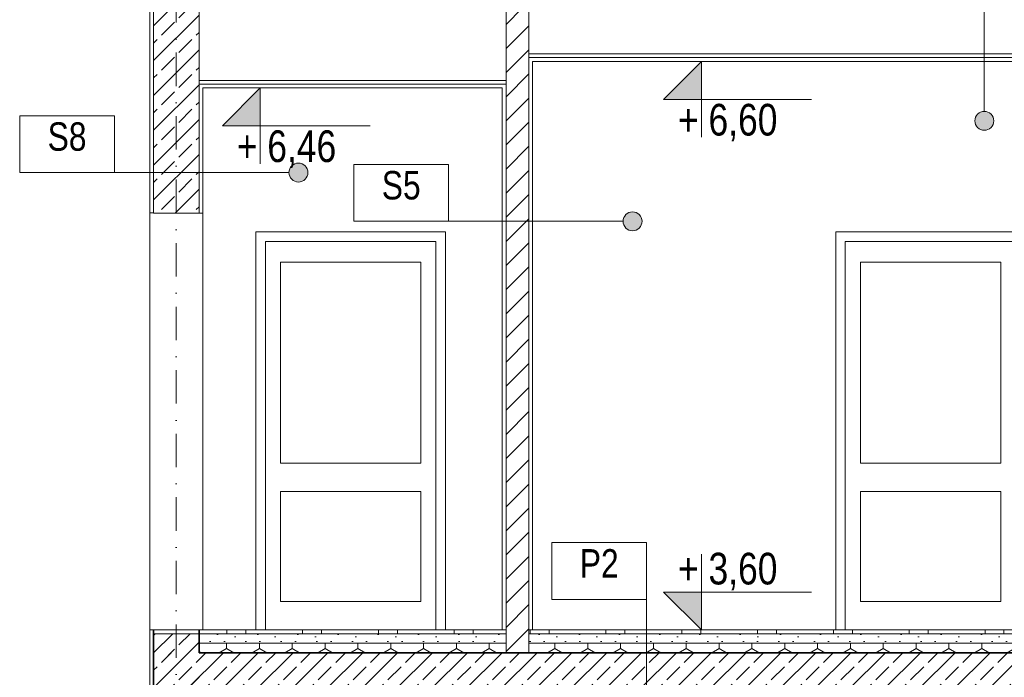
# Model space of a CAD drawing. Header units: millimetres. Extents: x -105953 to -79253, y 14617 to 35617.
# Tile 40 of 48: x -98693 to -93498, y 25798 to 29268. Entities that reach past the tile are written whole.
import ezdxf

# ---------------------------------------------------------------- set-up
doc = ezdxf.new("R2010")
doc.units = ezdxf.units.MM
doc.header["$MEASUREMENT"] = 0
doc.linetypes.add('Kropki i Kreski', pattern=[335.138881, 176.388884, -88.194442, 0, -70.555556])
doc.linetypes.add('Wipeout_Contour', pattern=[1000, 0, -1000])
for name, color, linetype, lineweight in [('Nowe_0_Nr_pióra__21', 7, 'Continuous', 20), ('Nowe_Konstrukcja - Stropy_Nr_pióra__21', 7, 'Continuous', 20), ('Nowe_Konstrukcja - Stropy_Nr_pióra__3', 7, 'Continuous', 13), ('Nowe_Konstrukcja - Stropy_Nr_pióra__4', 8, 'Continuous', 13), ('Nowe_Konstrukcja - Stropy_Nr_pióra__7', 7, 'Continuous', 35), ('Nowe_Konstrukcja - Ściany zew_Nr_pióra__21', 7, 'Continuous', 20), ('Nowe_Konstrukcja - Ściany zew_Nr_pióra__3', 7, 'Continuous', 13), ('Nowe_Konstrukcja - Ściany zew_Nr_pióra__7', 7, 'Continuous', 35), ('Nowe_Osie_Nr_pióra__4', 8, 'Continuous', 13), ('Nowe_Tabelka_Nr_pióra__3', 7, 'Continuous', 13), ('Nowe_Tabelka_Nr_pióra__7', 7, 'Continuous', 35), ('Nowe_zagospodarowanie_Nr_pióra__21', 7, 'Continuous', 20)]:
    doc.layers.add(name, color=color, linetype=linetype, lineweight=lineweight)
doc.layers.add('Nowe_Konstrukcja - Ściany zew', color=7, linetype='Continuous')
doc.layers.add('Nowe_zagospodarowanie', color=7, linetype='Continuous')
doc.layers.add('Nowe_Konstrukcja - Ściany zew_Nr_pióra__23', color=7, linetype='Continuous', lineweight=13, true_color=0x858585)
doc.layers.add('Nowe_Konstrukcja - Ściany zew_Nr_pióra__87', color=7, linetype='Continuous', lineweight=13, true_color=0x6a6a6a)
doc.styles.add('STYL_AUTOMATYCZNY_2', font='arial.ttf', dxfattribs={"width": 0.8})
pattern_1 = [(45, (0, 0), (-91.92388, 91.92388), []), (45, (-45.96, 45.96), (-91.92388, 91.92388), [97.5, -32.5])]
pattern_2 = [(0, (0, 0), (0, 400), [100, -300]), (0, (0, 100), (0, 400), [100, -300]), (90, (0, 0), (-400, 0), [100, -300]), (90, (100, 0), (-400, 0), [100, -300]), (0, (200, 200), (0, 400), [100, -300]), (0, (200, 300), (0, 400), [100, -300]), (90, (200, 200), (-400, 0), [100, -300]), (90, (300, 200), (-400, 0), [100, -300]), (45, (100, 100), (-200, 200), [141.42136, -141.42136]), (315, (100, 0), (200, 200), [141.42136, -141.42136])]
pattern_3 = [(0, (0, 0), (0, 389.7114), [24.375, -200.625]), (0, (112.5, 194.86), (0, 389.7114), [24.375, -200.625]), (60, (0, 0), (-337.5, 194.8557), [24.375, -200.625]), (60, (225, 0), (-337.5, 194.8557), [24.375, -200.625]), (120, (24.37, 0), (337.5, 194.8557), [24.375, -200.625]), (120, (249.38, 0), (337.5, 194.8557), [24.375, -200.625]), (0, (0, 37.5), (0, 75), [0, -75, 0, -112.5]), (45, (37.5, 37.5), (-53.03301, 53.03301), [0, -56.25, 0, -93.75])]
pattern_4 = [(90, (0, 0), (-173.20508, 0), [100, -200]), (90, (-86.6, 150), (-173.20508, 0), [100, -200]), (150, (-4e-14, 100), (86.60254, 150), [100, -200]), (150, (-173.2, 100), (86.60254, 150), [100, -200]), (210, (0, 0), (-86.60254, 150), [100, -200]), (210, (-173.2, -7e-14), (-86.60254, 150), [100, -200])]

# ---------------------------------------------------------------- blocks, each defined once
blk = doc.blocks.new('Polilinia_2_1', base_point=(-95385.2, 25225.2))
at = {"layer": 'Nowe_zagospodarowanie', "linetype": 'Continuous', "lineweight": 0, "true_color": 0x000000}
blk.add_hatch(color=18, dxfattribs=at).paths.add_polyline_path([(-95435.2, 25225.2), (-95431.4, 25206.1), (-95420.6, 25189.9), (-95404.4, 25179), (-95385.2, 25175.2), (-95366.1, 25179), (-95349.9, 25189.9), (-95339, 25206.1), (-95335.2, 25225.2), (-95339, 25244.3), (-95349.9, 25260.6), (-95366.1, 25271.4), (-95385.2, 25275.2), (-95404.4, 25271.4), (-95420.6, 25260.6), (-95431.4, 25244.3)])
at = {"layer": 'Nowe_zagospodarowanie_Nr_pióra__21', "color": 7, "linetype": 'Continuous', "lineweight": 20, "flags": 128}
blk.add_lwpolyline([(-95385.2, 25275.2), (-95385.2, 26208.4), (-95885.2, 26208.4), (-95885.2, 26458.4), (-95885.2, 26508.4), (-95385.2, 26508.4), (-95385.2, 26208.4)], dxfattribs=at)
at = {"layer": 'Nowe_zagospodarowanie_Nr_pióra__21', "color": 7, "linetype": 'Continuous', "lineweight": 20}
blk.add_circle((-95385.2, 25225.2), 50, dxfattribs=at)
blk = doc.blocks.new('Polilinia_4_1', base_point=(-95459.4, 28204.1))
at = {"layer": 'Nowe_zagospodarowanie', "linetype": 'Continuous', "lineweight": 0, "true_color": 0x000000}
blk.add_hatch(color=18, dxfattribs=at).paths.add_polyline_path([(-95509.4, 28204.1), (-95505.6, 28185), (-95494.8, 28168.8), (-95478.6, 28157.9), (-95459.4, 28154.1), (-95440.3, 28157.9), (-95424.1, 28168.8), (-95413.3, 28185), (-95409.4, 28204.1), (-95413.3, 28223.3), (-95424.1, 28239.5), (-95440.3, 28250.3), (-95459.4, 28254.1), (-95478.6, 28250.3), (-95494.8, 28239.5), (-95505.6, 28223.3)])
at = {"layer": 'Nowe_zagospodarowanie_Nr_pióra__21', "color": 7, "linetype": 'Continuous', "lineweight": 20, "flags": 128}
blk.add_lwpolyline([(-95509.4, 28204.1), (-96429.9, 28204.1), (-96929.9, 28204.1), (-96929.9, 28454.1), (-96929.9, 28504.1), (-96429.9, 28504.1), (-96429.9, 28204.1)], dxfattribs=at)
at = {"layer": 'Nowe_zagospodarowanie_Nr_pióra__21', "color": 7, "linetype": 'Continuous', "lineweight": 20}
blk.add_circle((-95459.4, 28204.1), 50, dxfattribs=at)
blk = doc.blocks.new('Polilinia_5_1', base_point=(-97222.1, 28461.1))
at = {"layer": 'Nowe_zagospodarowanie', "linetype": 'Continuous', "lineweight": 0, "true_color": 0x000000}
blk.add_hatch(color=18, dxfattribs=at).paths.add_polyline_path([(-97272.1, 28461.1), (-97268.3, 28442), (-97257.4, 28425.8), (-97241.2, 28415), (-97222.1, 28411.1), (-97203, 28415), (-97186.7, 28425.8), (-97175.9, 28442), (-97172.1, 28461.1), (-97175.9, 28480.3), (-97186.7, 28496.5), (-97203, 28507.3), (-97222.1, 28511.1), (-97241.2, 28507.3), (-97257.4, 28496.5), (-97268.3, 28480.3)])
at = {"layer": 'Nowe_zagospodarowanie_Nr_pióra__21', "color": 7, "linetype": 'Continuous', "lineweight": 20, "flags": 128}
blk.add_lwpolyline([(-97272.1, 28461.1), (-98192.6, 28461.1), (-98692.6, 28461.1), (-98692.6, 28711.1), (-98692.6, 28761.1), (-98192.6, 28761.1), (-98192.6, 28461.1)], dxfattribs=at)
at = {"layer": 'Nowe_zagospodarowanie_Nr_pióra__21', "color": 7, "linetype": 'Continuous', "lineweight": 20}
blk.add_circle((-97222.1, 28461.1), 50, dxfattribs=at)
blk = doc.blocks.new('Polilinia_9_1', base_point=(-93603.6, 28734.2))
at = {"layer": 'Nowe_zagospodarowanie', "linetype": 'Continuous', "lineweight": 0, "true_color": 0x000000}
blk.add_hatch(color=18, dxfattribs=at).paths.add_polyline_path([(-93653.6, 28734.2), (-93649.8, 28715), (-93639, 28698.8), (-93622.7, 28688), (-93603.6, 28684.2), (-93584.5, 28688), (-93568.3, 28698.8), (-93557.4, 28715), (-93553.6, 28734.2), (-93557.4, 28753.3), (-93568.3, 28769.5), (-93584.5, 28780.4), (-93603.6, 28784.2), (-93622.7, 28780.4), (-93639, 28769.5), (-93649.8, 28753.3)])
at = {"layer": 'Nowe_zagospodarowanie_Nr_pióra__21', "color": 7, "linetype": 'Continuous', "lineweight": 20, "flags": 128}
blk.add_lwpolyline([(-93603.6, 28784.2), (-93603.6, 29717.3), (-94103.6, 29717.3), (-94103.6, 29967.3), (-94103.6, 30017.3), (-93603.6, 30017.3), (-93603.6, 29717.3)], dxfattribs=at)
at = {"layer": 'Nowe_zagospodarowanie_Nr_pióra__21', "color": 7, "linetype": 'Continuous', "lineweight": 20}
blk.add_circle((-93603.6, 28734.2), 50, dxfattribs=at)

msp = doc.modelspace()

# ---------------------------------------------------------------- hatches: boundary and pattern name
at = {"layer": 'Nowe_Konstrukcja - Stropy_Nr_pióra__4', "linetype": 'Continuous', "lineweight": 13}
h = msp.add_hatch(dxfattribs=at)
h.set_pattern_fill('POSADZKA_Z_MOZAIKI_KAMIE_14', color=8, style=0, pattern_type=2)
h.set_pattern_definition(pattern_2)
h.paths.add_polyline_path([(-96126.6, 26047.9), (-97746.6, 26047.9), (-97746.6, 26027.9), (-96126.6, 26027.9)])
h = msp.add_hatch(dxfattribs=at)
h.set_pattern_fill('Beton_lekki_0001', color=8, style=0, pattern_type=2)
h.set_pattern_definition(pattern_3)
h.paths.add_polyline_path([(-96126.6, 26027.9), (-97746.6, 26027.9), (-97746.6, 25977.9), (-96126.6, 25977.9)])
h = msp.add_hatch(dxfattribs=at)
h.set_pattern_fill('Styropian_0001', color=8, style=0, pattern_type=2)
h.set_pattern_definition(pattern_4)
h.paths.add_polyline_path([(-96126.6, 25977.9), (-97746.6, 25977.9), (-97746.6, 25927.9), (-96126.6, 25927.9)])
h = msp.add_hatch(dxfattribs=at)
h.set_pattern_fill('Styropian_0001', color=8, style=0, pattern_type=2)
h.set_pattern_definition(pattern_4)
h.paths.add_polyline_path([(-92006.6, 25927.9), (-92006.6, 25977.9), (-96006.6, 25977.9), (-96006.6, 25927.9)])
at = {"layer": 'Nowe_Konstrukcja - Ściany zew_Nr_pióra__21', "linetype": 'Continuous', "lineweight": 20}
for points in [[(-95095.5, 29047.6), (-95095.5, 28847.6), (-95295.5, 28847.6)], [(-97423.2, 28907.9), (-97423.2, 28707.9), (-97623.2, 28707.9)], [(-95095.5, 26047.6), (-95095.5, 26247.6), (-95295.5, 26247.6)]]:
    msp.add_hatch(color=7, dxfattribs=at).paths.add_polyline_path(points)
at = {"layer": 'Nowe_Konstrukcja - Ściany zew_Nr_pióra__23', "linetype": 'Continuous', "lineweight": 13, "true_color": 0x858585}
h = msp.add_hatch(dxfattribs=at)
h.set_pattern_fill('Beton_zbrojony_0001', color=252, style=0, pattern_type=2)
h.set_pattern_definition(pattern_1)
h.paths.add_polyline_path([(-97986.6, 28247.9), (-97746.6, 28247.9), (-97746.6, 29626.1), (-97986.6, 29626.1)])
h = msp.add_hatch(dxfattribs=at)
h.set_pattern_fill('Bloczki_ceramiczne_0001', color=252, style=0, pattern_type=2)
h.set_pattern_definition([(45, (0, 0), (-63.63961, 63.63961), [])])
h.paths.add_polyline_path([(-96006.6, 29327.9), (-96126.6, 29327.9), (-96126.6, 25927.9), (-96006.6, 25927.9)])
h = msp.add_hatch(dxfattribs=at)
h.set_pattern_fill('Beton_zbrojony_0001', color=252, style=0, pattern_type=2)
h.set_pattern_definition(pattern_1)
h.paths.add_polyline_path([(-97986.6, 25927.9), (-97986.6, 25727.9), (-93486.6, 25727.9), (-93486.6, 25577.9), (-93246.6, 25577.9), (-93246.6, 25727.9), (-91450.9, 25727.9), (-91450.9, 25927.9), (-91746.6, 25927.9), (-91746.6, 26627.9), (-91986.6, 26627.9), (-91986.6, 25927.9)])
h = msp.add_hatch(dxfattribs=at)
h.set_pattern_fill('Beton_zbrojony_0001', color=252, style=0, pattern_type=2)
h.set_pattern_definition(pattern_1)
h.paths.add_polyline_path([(-97986.6, 24647.9), (-97746.6, 24647.9), (-97746.6, 26027.9), (-97986.6, 26027.9)])

# ---------------------------------------------------------------- linework, layer by layer
at = {"layer": 'Nowe_0_Nr_pióra__21', "color": 7, "linetype": 'Continuous', "lineweight": 20, "flags": 128}
for points in [[(-95095.5, 28647.6), (-95095.5, 29047.6), (-95095.5, 28847.6), (-95295.5, 28847.6), (-95095.5, 29047.6), (-95095.5, 28847.6), (-94515.2, 28847.6)], [(-97423.2, 28507.9), (-97423.2, 28907.9), (-97423.2, 28707.9), (-97623.2, 28707.9), (-97423.2, 28907.9), (-97423.2, 28707.9), (-96842.9, 28707.9)], [(-95095.5, 26447.6), (-95095.5, 26047.6), (-95095.5, 26247.6), (-95295.5, 26247.6), (-95095.5, 26047.6), (-95095.5, 26247.6), (-94515.2, 26247.6)]]:
    msp.add_lwpolyline(points, dxfattribs=at)
at = {"layer": 'Nowe_Konstrukcja - Stropy_Nr_pióra__21', "color": 7, "linetype": 'Continuous', "lineweight": 20}
for p, q in [((-97986.6, 26047.9), (-97746.6, 26047.9)), ((-97746.6, 26027.9), (-97986.6, 26027.9))]:
    msp.add_line(p, q, dxfattribs=at)
at = {"layer": 'Nowe_Konstrukcja - Stropy_Nr_pióra__3', "color": 7, "linetype": 'Continuous', "lineweight": 13}
for p, q in [((-96126.6, 26047.9), (-96126.6, 29327.9)), ((-96006.6, 29087.9), (-91986.6, 29087.9)), ((-96006.6, 29067.9), (-91986.6, 29067.9)), ((-95986.6, 26047.9), (-95986.6, 29047.9)), ((-95986.6, 29047.9), (-92006.6, 29047.9)), ((-97746.6, 28947.9), (-96126.6, 28947.9)), ((-97746.6, 28927.9), (-96126.6, 28927.9)), ((-97726.6, 28907.9), (-96146.6, 28907.9)), ((-96146.6, 26047.9), (-96146.6, 28907.9)), ((-98006.6, 24647.9), (-98006.6, 26047.9)), ((-97746.6, 25977.9), (-96126.6, 25977.9)), ((-97746.6, 25977.9), (-96126.6, 25977.9)), ((-96006.6, 25977.9), (-91986.6, 25977.9)), ((-96006.6, 25977.9), (-92006.6, 25977.9))]:
    msp.add_line(p, q, dxfattribs=at)
at = {"layer": 'Nowe_Konstrukcja - Stropy_Nr_pióra__7', "color": 7, "linetype": 'Continuous', "lineweight": 35}
for p, q in [((-97986.6, 24647.9), (-97986.6, 26047.9)), ((-97746.6, 25927.9), (-97746.6, 26047.9))]:
    msp.add_line(p, q, dxfattribs=at)
at = {"layer": 'Nowe_Konstrukcja - Ściany zew_Nr_pióra__21', "color": 7, "linetype": 'Continuous', "lineweight": 20}
for p, q in [((-97986.6, 28248.5), (-97986.6, 29647.9)), ((-97746.6, 28247.9), (-97746.6, 29327.9)), ((-96126.6, 25927.9), (-96126.6, 29327.9)), ((-96006.6, 25927.9), (-96006.6, 29327.9)), ((-97986.6, 28247.9), (-97746.6, 28247.9))]:
    msp.add_line(p, q, dxfattribs=at)
at = {"layer": 'Nowe_Konstrukcja - Ściany zew_Nr_pióra__3', "color": 7, "linetype": 'Continuous', "lineweight": 13}
for p, q in [((-98006.6, 28248.5), (-98006.6, 29647.9)), ((-96126.6, 26047.9), (-96126.6, 29327.9)), ((-96006.6, 26047.9), (-96006.6, 29327.9)), ((-97746.6, 28247.9), (-97746.6, 29247.9)), ((-97726.6, 28247.9), (-97726.6, 28907.9)), ((-98006.6, 28248.5), (-97986.6, 28248.5)), ((-97726.6, 28247.9), (-97749.9, 28247.9))]:
    msp.add_line(p, q, dxfattribs=at)
at = {"layer": 'Nowe_Konstrukcja - Ściany zew_Nr_pióra__7', "color": 7, "linetype": 'Continuous', "lineweight": 35}
msp.add_line((-97746.6, 25927.9), (-91986.6, 25927.9), dxfattribs=at)
at = {"layer": 'Nowe_Konstrukcja - Ściany zew_Nr_pióra__87', "color": 251, "linetype": 'Continuous', "lineweight": 13, "true_color": 0x6a6a6a}
for p, q in [((-98006.6, 28250.4), (-98006.6, 26047.9)), ((-97726.6, 26047.9), (-97726.6, 28247.9))]:
    msp.add_line(p, q, dxfattribs=at)
at = {"layer": 'Nowe_Osie_Nr_pióra__4', "color": 8, "linetype": 'Kropki i Kreski', "lineweight": 13}
msp.add_line((-97866.6, 34123), (-97866.6, 19447.9), dxfattribs=at)

# ---------------------------------------------------------------- block references
at = {"layer": 'Nowe_zagospodarowanie', "color": 7, "linetype": 'Continuous', "lineweight": 20}
for name, p in [('Polilinia_9_1', (-93603.6, 28734.2)), ('Polilinia_5_1', (-97222.1, 28461.1)), ('Polilinia_2_1', (-95385.2, 25225.2))]:
    msp.add_blockref(name, p, dxfattribs=at)

# ---------------------------------------------------------------- texts
at = {"layer": 'Nowe_Tabelka_Nr_pióra__3', "color": 7, "linetype": 'Continuous', "lineweight": 13, "attachment_point": 7, "style": 'STYL_AUTOMATYCZNY_2'}
for s, insert, char_height in [('\\A1;{\\pql;\\fArial|b0|i0|c238|p0;\\W0.800000;+ 6\\fArial|b0|i0|c238|p0;\\W0.800000;,\\fArial|b0|i0|c238|p0;\\W0.800000;60}', (-95219.6, 28625.5), 167.1876), ('\\A1;{\\pql;\\fArial|b0|i0|c238|p0;\\W0.800000;+ 6,4\\fArial|b0|i0|c238|p0;\\W0.800000;6}', (-97547.3, 28485.8), 167.188), ('\\A1;{\\pql;\\fArial|b0|i0|c238|p0;\\W0.800000;+ 3\\fArial|b0|i0|c238|p0;\\W0.800000;,\\fArial|b0|i0|c238|p0;\\W0.800000;60}', (-95219.6, 26256.8), 167.1876)]:
    msp.add_mtext(s, dxfattribs=dict(at, insert=insert, char_height=char_height))
at = {"layer": 'Nowe_Tabelka_Nr_pióra__7', "color": 7, "linetype": 'Continuous', "lineweight": 35, "char_height": 150, "attachment_point": 8, "style": 'STYL_AUTOMATYCZNY_2'}
for s, insert in [('\\A1;{\\pqc;\\fArial|b0|i0|c238|p0;\\W0.800000;S\\fArial|b0|i0|c238|p0;\\W0.800000;8}', (-98442.6, 28574.3)), ('\\A1;{\\pqc;\\fArial|b0|i0|c238|p0;\\W0.800000;S5}', (-96679.9, 28317.3)), ('\\A1;{\\pqc;\\fArial|b0|i0|c238|p0;\\W0.800000;P2}', (-95635.2, 26324.1))]:
    msp.add_mtext(s, dxfattribs=dict(at, insert=insert))

# ---------------------------------------------------------------- next in the draw order: wipeouts: each hides what was drawn before it
at = {"color": 254, "linetype": 'Wipeout_Contour', "lineweight": 0, "ltscale": 404472.813522}
msp.add_wipeout([(-97396.6, 26047.9), (-97396.6, 28097.9), (-97446.6, 28097.9), (-97446.6, 26047.9)], dxfattribs=at).dxf.layer = 'Nowe_Konstrukcja - Ściany zew'
at = {"color": 254, "linetype": 'Wipeout_Contour', "lineweight": 0, "ltscale": 400812.995954}
msp.add_wipeout([(-96446.6, 26047.9), (-96446.6, 28097.9), (-96496.6, 28097.9), (-96496.6, 26047.9)], dxfattribs=at).dxf.layer = 'Nowe_Konstrukcja - Ściany zew'
at = {"color": 254, "linetype": 'Wipeout_Contour', "lineweight": 0, "ltscale": 392695.793878}
msp.add_wipeout([(-94387.1, 26047.9), (-94337.1, 26047.9), (-94337.1, 28097.9), (-94387.1, 28097.9)], dxfattribs=at).dxf.layer = 'Nowe_Konstrukcja - Ściany zew'
at = {"color": 254, "linetype": 'Wipeout_Contour', "lineweight": 0, "ltscale": 583903.194877}
msp.add_wipeout([(-93437.1, 26197.9), (-93437.1, 27987.9), (-93517.1, 27987.9), (-93517.1, 26927.9), (-93517.1, 26777.9), (-93517.1, 26197.9)], dxfattribs=at).dxf.layer = 'Nowe_Konstrukcja - Ściany zew'

# ---------------------------------------------------------------- next in the draw order: wipeouts: each hides what was drawn before it
at = {"color": 254, "linetype": 'Wipeout_Contour', "lineweight": 0, "ltscale": 605646.043617}
msp.add_wipeout([(-97446.6, 28147.9), (-97446.6, 28097.9), (-97396.6, 28097.9), (-96496.6, 28097.9), (-96446.6, 28097.9), (-96446.6, 28147.9)], dxfattribs=at).dxf.layer = 'Nowe_Konstrukcja - Ściany zew'
at = {"color": 254, "linetype": 'Wipeout_Contour', "lineweight": 0, "ltscale": 588037.720881}
msp.add_wipeout([(-93387.1, 28147.9), (-94387.1, 28147.9), (-94387.1, 28097.9), (-94337.1, 28097.9), (-93437.1, 28097.9), (-93387.1, 28097.9)], dxfattribs=at).dxf.layer = 'Nowe_Konstrukcja - Ściany zew'
at = {"color": 254, "linetype": 'Wipeout_Contour', "lineweight": 0, "ltscale": 606147.076032}
msp.add_wipeout([(-97396.6, 26197.9), (-97316.6, 26197.9), (-97316.6, 26777.9), (-97316.6, 26927.9), (-97316.6, 27987.9), (-97396.6, 27987.9)], dxfattribs=at).dxf.layer = 'Nowe_Konstrukcja - Ściany zew'
at = {"color": 254, "linetype": 'Wipeout_Contour', "lineweight": 0, "ltscale": 601559.9894}
msp.add_wipeout([(-96496.6, 26197.9), (-96496.6, 27987.9), (-96576.6, 27987.9), (-96576.6, 26927.9), (-96576.6, 26777.9), (-96576.6, 26197.9)], dxfattribs=at).dxf.layer = 'Nowe_Konstrukcja - Ściany zew'
at = {"color": 254, "linetype": 'Wipeout_Contour', "lineweight": 0, "ltscale": 588479.367192}
msp.add_wipeout([(-94337.1, 26197.9), (-94257.1, 26197.9), (-94257.1, 26777.9), (-94257.1, 26927.9), (-94257.1, 27987.9), (-94337.1, 27987.9)], dxfattribs=at).dxf.layer = 'Nowe_Konstrukcja - Ściany zew'

# ---------------------------------------------------------------- next in the draw order: linework, layer by layer
at = {"layer": 'Nowe_Konstrukcja - Ściany zew_Nr_pióra__87', "color": 251, "linetype": 'Continuous', "lineweight": 13, "true_color": 0x6a6a6a}
for p, q in [((-97446.6, 28147.9), (-97446.6, 26047.9)), ((-96446.6, 28147.9), (-97446.6, 28147.9)), ((-96446.6, 26047.9), (-96446.6, 28147.9)), ((-94387.1, 28147.9), (-94387.1, 26047.9)), ((-93387.1, 28147.9), (-94387.1, 28147.9))]:
    msp.add_line(p, q, dxfattribs=at)

# ---------------------------------------------------------------- next in the draw order: block references
at = {"layer": 'Nowe_zagospodarowanie', "color": 7, "linetype": 'Continuous', "lineweight": 20}
msp.add_blockref('Polilinia_4_1', (-95459.4, 28204.1), dxfattribs=at)

# ---------------------------------------------------------------- next in the draw order: wipeouts: each hides what was drawn before it
at = {"color": 254, "linetype": 'Wipeout_Contour', "lineweight": 0, "ltscale": 605495.795834}
msp.add_wipeout([(-96496.6, 28097.9), (-97396.6, 28097.9), (-97396.6, 27987.9), (-97316.6, 27987.9), (-96576.6, 27987.9), (-96496.6, 27987.9)], dxfattribs=at).dxf.layer = 'Nowe_Konstrukcja - Ściany zew'
at = {"color": 254, "linetype": 'Wipeout_Contour', "lineweight": 0, "ltscale": 587882.964707}
msp.add_wipeout([(-94337.1, 28097.9), (-94337.1, 27987.9), (-94257.1, 27987.9), (-93517.1, 27987.9), (-93437.1, 27987.9), (-93437.1, 28097.9)], dxfattribs=at).dxf.layer = 'Nowe_Konstrukcja - Ściany zew'
at = {"color": 254, "linetype": 'Wipeout_Contour', "lineweight": 0, "ltscale": 402387.711822}
msp.add_wipeout([(-97316.6, 26777.9), (-96576.6, 26777.9), (-96576.6, 26927.9), (-97316.6, 26927.9)], dxfattribs=at).dxf.layer = 'Nowe_Konstrukcja - Ściany zew'
at = {"color": 254, "linetype": 'Wipeout_Contour', "lineweight": 0, "ltscale": 390607.459077}
msp.add_wipeout([(-93517.1, 26777.9), (-93517.1, 26927.9), (-94257.1, 26927.9), (-94257.1, 26777.9)], dxfattribs=at).dxf.layer = 'Nowe_Konstrukcja - Ściany zew'
at = {"color": 254, "linetype": 'Wipeout_Contour', "lineweight": 0, "ltscale": 602466.537414}
msp.add_wipeout([(-96496.6, 26047.9), (-96496.6, 26197.9), (-96576.6, 26197.9), (-97316.6, 26197.9), (-97396.6, 26197.9), (-97396.6, 26047.9)], dxfattribs=at).dxf.layer = 'Nowe_Konstrukcja - Ściany zew'
at = {"color": 254, "linetype": 'Wipeout_Contour', "lineweight": 0, "ltscale": 584762.470086}
msp.add_wipeout([(-94337.1, 26047.9), (-93437.1, 26047.9), (-93437.1, 26197.9), (-93517.1, 26197.9), (-94257.1, 26197.9), (-94337.1, 26197.9)], dxfattribs=at).dxf.layer = 'Nowe_Konstrukcja - Ściany zew'

# ---------------------------------------------------------------- next in the draw order: hatches: boundary and pattern name
at = {"layer": 'Nowe_Konstrukcja - Stropy_Nr_pióra__4', "linetype": 'Continuous', "lineweight": 13}
h = msp.add_hatch(dxfattribs=at)
h.set_pattern_fill('POSADZKA_Z_MOZAIKI_KAMIE_14', color=8, style=0, pattern_type=2)
h.set_pattern_definition(pattern_2)
h.paths.add_polyline_path([(-92006.6, 26027.9), (-92006.6, 26047.9), (-96006.6, 26047.9), (-96006.6, 26027.9)])
h = msp.add_hatch(dxfattribs=at)
h.set_pattern_fill('Beton_lekki_0001', color=8, style=0, pattern_type=2)
h.set_pattern_definition(pattern_3)
h.paths.add_polyline_path([(-92006.6, 25977.9), (-92006.6, 26027.9), (-96006.6, 26027.9), (-96006.6, 25977.9)])

# ---------------------------------------------------------------- next in the draw order: linework, layer by layer
at = {"layer": 'Nowe_Konstrukcja - Stropy_Nr_pióra__3', "color": 7, "linetype": 'Continuous', "lineweight": 13}
for p, q in [((-97986.6, 26027.9), (-96126.6, 26027.9)), ((-97986.6, 26027.9), (-96126.6, 26027.9)), ((-96006.6, 26027.9), (-91986.6, 26027.9)), ((-96006.6, 26027.9), (-92006.6, 26027.9))]:
    msp.add_line(p, q, dxfattribs=at)
at = {"layer": 'Nowe_Konstrukcja - Ściany zew_Nr_pióra__3', "color": 7, "linetype": 'Continuous', "lineweight": 13}
for p, q in [((-97396.6, 26047.9), (-97396.6, 28097.9)), ((-97396.6, 28097.9), (-96496.6, 28097.9)), ((-96496.6, 28097.9), (-96496.6, 26047.9)), ((-94337.1, 28097.9), (-94337.1, 27987.9)), ((-93437.1, 28097.9), (-94337.1, 28097.9)), ((-96576.6, 27987.9), (-97316.6, 27987.9)), ((-97316.6, 27987.9), (-97316.6, 26927.9)), ((-96576.6, 26927.9), (-96576.6, 27987.9)), ((-94337.1, 27987.9), (-94337.1, 26197.9)), ((-94257.1, 26927.9), (-94257.1, 27987.9)), ((-94257.1, 27987.9), (-93517.1, 27987.9)), ((-93517.1, 27987.9), (-93517.1, 26927.9)), ((-97316.6, 26927.9), (-96576.6, 26927.9)), ((-93517.1, 26927.9), (-94257.1, 26927.9)), ((-96576.6, 26777.9), (-97316.6, 26777.9)), ((-97316.6, 26777.9), (-97316.6, 26197.9)), ((-96576.6, 26197.9), (-96576.6, 26777.9)), ((-94257.1, 26197.9), (-94257.1, 26777.9)), ((-94257.1, 26777.9), (-93517.1, 26777.9)), ((-93517.1, 26777.9), (-93517.1, 26197.9)), ((-97316.6, 26197.9), (-96576.6, 26197.9)), ((-94337.1, 26197.9), (-94337.1, 26047.9)), ((-93517.1, 26197.9), (-94257.1, 26197.9)), ((-98006.6, 26047.9), (-96126.6, 26047.9)), ((-96006.6, 26047.9), (-91990.3, 26047.9))]:
    msp.add_line(p, q, dxfattribs=at)

doc.saveas('drawing.dxf')
